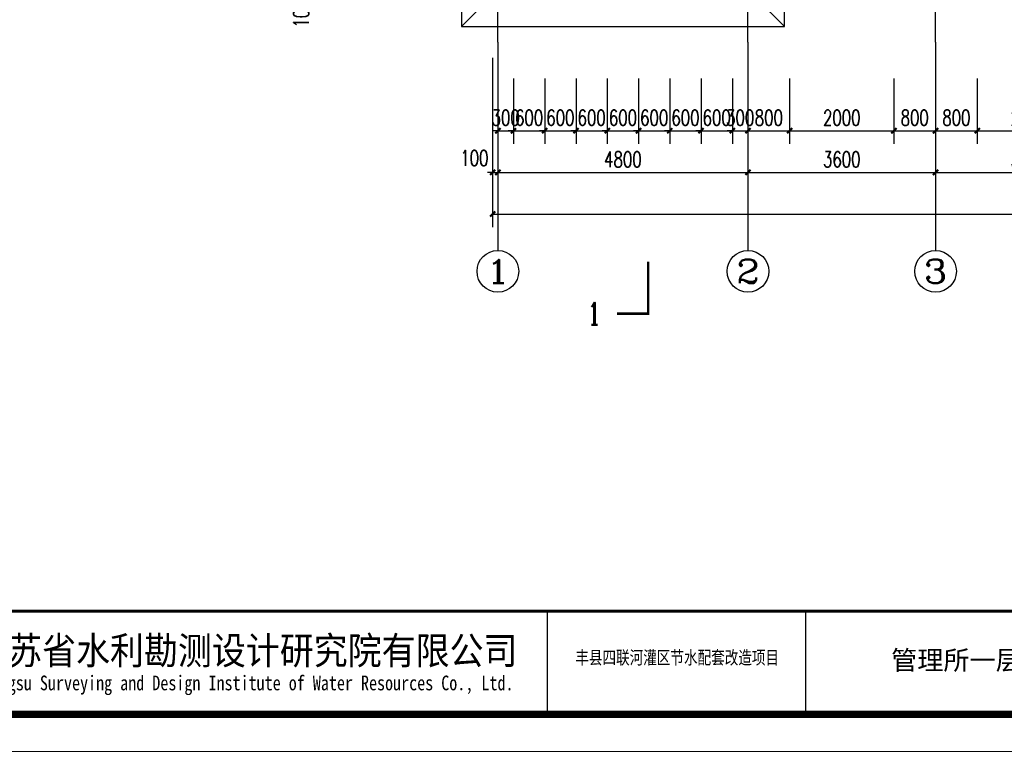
# Model space of a CAD drawing. Extents: x 88237 to 730297, y -11868 to 107702.
# Tile 4 of 49: x 254124 to 273019, y 42769 to 56819. Entities that reach past the tile are written whole.
import ezdxf
from ezdxf.enums import TextEntityAlignment as Align

# ---------------------------------------------------------------- set-up
doc = ezdxf.new("R2010")
doc.units = 0
doc.header["$LTSCALE"] = 1000
doc.header["$MEASUREMENT"] = 0
doc.linetypes.add('DOTE', pattern=[2.42, 2, -0.2, 0.02, -0.2])
doc.layers.add('0.13文字', color=3, linetype='Continuous', lineweight=13)
for name, color, linetype in [('AXIS', 3, 'Continuous'), ('AXIS_TEXT', 7, 'Continuous'), ('DIM_SYMB', 3, 'Continuous'), ('DOTE', 1, 'DOTE'), ('GROUND', 2, 'Continuous'), ('PUB_DIM', 3, 'Continuous'), ('PUB_TEXT', 7, 'Continuous'), ('图框', 7, 'Continuous')]:
    doc.layers.add(name, color=color, linetype=linetype)
doc.styles.add('_TCH_AXIS', font='COMPLEX', dxfattribs={"bigfont": 'GBCBIG'})
doc.styles.add('_TCH_DIM_T3', font='SIMPLEX', dxfattribs={"width": 0.705882, "bigfont": 'GBCBIG'})
doc.styles.add('_TCH_LABEL', font='COMPLEX', dxfattribs={"bigfont": 'GBCBIG'})
doc.styles.add('COMPLEX', font='COMPLEX')
doc.styles.add('LYJFS', font='times.ttf', dxfattribs={"width": 0.7})
doc.styles.add('宋体', font='txt')
doc.dimstyles.new('_TCH_ARCH&&100', dxfattribs={"dimtxt": 297.5, "dimasz": 100, "dimexe": 250, "dimexo": 300, "dimgap": 100, "dimtad": 1, "dimdec": 0, "dimzin": 0, "dimdsep": 46, "dimtxsty": '_TCH_DIM_T3', "dimblk": 'ARCHTICK', "dimcen": 0.09, "dimclrt": 7, "dimazin": 2, "dimtfac": 1, "dimtdec": 0, "dimtix": 1, "dimtmove": 2, "dimatfit": 3, "dimfxl": 1, "dimtolj": 1, "dimtzin": 0, "dimarcsym": 0})

# ---------------------------------------------------------------- blocks, each defined once
blk = doc.blocks.new('_ArchTick')
at = {"color": 0, "linetype": 'ByBlock', "const_width": 0.4}
blk.add_lwpolyline([(-0.5, -0.5), (0.5, 0.5)], dxfattribs=at)
blk = doc.blocks.new('*D229')
at = {"layer": 'Defpoints', "color": 0}
for p in [(272500, 55987), (274500, 55987), (274500, 54687)]:
    blk.add_point(p, dxfattribs=at)
at = {"layer": 'PUB_DIM', "color": 0, "lineweight": -2}
for p, q in [((272500, 55687), (272500, 54437)), ((274500, 55687), (274500, 54437)), ((272500, 54687), (274500, 54687))]:
    blk.add_line(p, q, dxfattribs=at)
at = {"layer": 'PUB_DIM', "color": 0, "lineweight": -2, "xscale": 100, "yscale": 100, "zscale": 100, "rotation": 180}
blk.add_blockref('_ArchTick', (272500, 54687), dxfattribs=at)
at = {"layer": 'PUB_DIM', "color": 0, "lineweight": -2, "xscale": 100, "yscale": 100, "zscale": 100}
blk.add_blockref('_ArchTick', (274500, 54687), dxfattribs=at)
at = {"layer": 'PUB_DIM', "color": 7, "insert": (273500, 54936), "char_height": 297.5, "attachment_point": 5, "style": '_TCH_DIM_T3'}
blk.add_mtext('\\A1;2000', dxfattribs=at)
blk = doc.blocks.new('*D230')
at = {"layer": 'Defpoints', "color": 0}
for p in [(271700, 55987), (272500, 55987), (272500, 54687)]:
    blk.add_point(p, dxfattribs=at)
at = {"layer": 'PUB_DIM', "color": 0, "lineweight": -2}
for p, q in [((271700, 55687), (271700, 54437)), ((272500, 55687), (272500, 54437)), ((271700, 54687), (272500, 54687))]:
    blk.add_line(p, q, dxfattribs=at)
at = {"layer": 'PUB_DIM', "color": 0, "lineweight": -2, "xscale": 100, "yscale": 100, "zscale": 100, "rotation": 180}
blk.add_blockref('_ArchTick', (271700, 54687), dxfattribs=at)
at = {"layer": 'PUB_DIM', "color": 0, "lineweight": -2, "xscale": 100, "yscale": 100, "zscale": 100}
blk.add_blockref('_ArchTick', (272500, 54687), dxfattribs=at)
at = {"layer": 'PUB_DIM', "color": 7, "insert": (272100, 54936), "char_height": 297.5, "attachment_point": 5, "style": '_TCH_DIM_T3'}
blk.add_mtext('\\A1;800', dxfattribs=at)
blk = doc.blocks.new('*D231')
at = {"layer": 'Defpoints', "color": 0}
for p in [(270900, 55987), (271700, 55987), (271700, 54687)]:
    blk.add_point(p, dxfattribs=at)
at = {"layer": 'PUB_DIM', "color": 0, "lineweight": -2}
for p, q in [((270900, 55687), (270900, 54437)), ((271700, 55687), (271700, 54437)), ((270900, 54687), (271700, 54687))]:
    blk.add_line(p, q, dxfattribs=at)
at = {"layer": 'PUB_DIM', "color": 0, "lineweight": -2, "xscale": 100, "yscale": 100, "zscale": 100, "rotation": 180}
blk.add_blockref('_ArchTick', (270900, 54687), dxfattribs=at)
at = {"layer": 'PUB_DIM', "color": 0, "lineweight": -2, "xscale": 100, "yscale": 100, "zscale": 100}
blk.add_blockref('_ArchTick', (271700, 54687), dxfattribs=at)
at = {"layer": 'PUB_DIM', "color": 7, "insert": (271300, 54936), "char_height": 297.5, "attachment_point": 5, "style": '_TCH_DIM_T3'}
blk.add_mtext('\\A1;800', dxfattribs=at)
blk = doc.blocks.new('*D232')
at = {"layer": 'Defpoints', "color": 0}
for p in [(268900, 55987), (270900, 55987), (270900, 54687)]:
    blk.add_point(p, dxfattribs=at)
at = {"layer": 'PUB_DIM', "color": 0, "lineweight": -2}
for p, q in [((268900, 55687), (268900, 54437)), ((270900, 55687), (270900, 54437)), ((268900, 54687), (270900, 54687))]:
    blk.add_line(p, q, dxfattribs=at)
at = {"layer": 'PUB_DIM', "color": 0, "lineweight": -2, "xscale": 100, "yscale": 100, "zscale": 100, "rotation": 180}
blk.add_blockref('_ArchTick', (268900, 54687), dxfattribs=at)
at = {"layer": 'PUB_DIM', "color": 0, "lineweight": -2, "xscale": 100, "yscale": 100, "zscale": 100}
blk.add_blockref('_ArchTick', (270900, 54687), dxfattribs=at)
at = {"layer": 'PUB_DIM', "color": 7, "insert": (269900, 54936), "char_height": 297.5, "attachment_point": 5, "style": '_TCH_DIM_T3'}
blk.add_mtext('\\A1;2000', dxfattribs=at)
blk = doc.blocks.new('*D233')
at = {"layer": 'Defpoints', "color": 0}
for p in [(268100, 55987), (268900, 55987), (268900, 54687)]:
    blk.add_point(p, dxfattribs=at)
at = {"layer": 'PUB_DIM', "color": 0, "lineweight": -2}
for p, q in [((268100, 55687), (268100, 54437)), ((268900, 55687), (268900, 54437)), ((268100, 54687), (268900, 54687))]:
    blk.add_line(p, q, dxfattribs=at)
at = {"layer": 'PUB_DIM', "color": 0, "lineweight": -2, "xscale": 100, "yscale": 100, "zscale": 100, "rotation": 180}
blk.add_blockref('_ArchTick', (268100, 54687), dxfattribs=at)
at = {"layer": 'PUB_DIM', "color": 0, "lineweight": -2, "xscale": 100, "yscale": 100, "zscale": 100}
blk.add_blockref('_ArchTick', (268900, 54687), dxfattribs=at)
at = {"layer": 'PUB_DIM', "color": 7, "insert": (268500, 54936), "char_height": 297.5, "attachment_point": 5, "style": '_TCH_DIM_T3'}
blk.add_mtext('\\A1;800', dxfattribs=at)
blk = doc.blocks.new('*D234')
at = {"layer": 'Defpoints', "color": 0}
for p in [(267800, 55987), (268100, 55987), (268100, 54687)]:
    blk.add_point(p, dxfattribs=at)
at = {"layer": 'PUB_DIM', "color": 0, "lineweight": -2}
for p, q in [((267800, 55687), (267800, 54437)), ((268100, 55687), (268100, 54437)), ((267800, 54687), (267700, 54687)), ((267800, 54687), (268100, 54687)), ((268100, 54687), (268200, 54687))]:
    blk.add_line(p, q, dxfattribs=at)
at = {"layer": 'PUB_DIM', "color": 0, "lineweight": -2, "xscale": 100, "yscale": 100, "zscale": 100}
blk.add_blockref('_ArchTick', (267800, 54687), dxfattribs=at)
at = {"layer": 'PUB_DIM', "color": 0, "lineweight": -2, "xscale": 100, "yscale": 100, "zscale": 100, "rotation": 180}
blk.add_blockref('_ArchTick', (268100, 54687), dxfattribs=at)
at = {"layer": 'PUB_DIM', "color": 7, "insert": (267950, 54936), "char_height": 297.5, "attachment_point": 5, "style": '_TCH_DIM_T3'}
blk.add_mtext('\\A1;300', dxfattribs=at)
blk = doc.blocks.new('*D235')
at = {"layer": 'Defpoints', "color": 0}
for p in [(267200, 55987), (267800, 55987), (267800, 54687)]:
    blk.add_point(p, dxfattribs=at)
at = {"layer": 'PUB_DIM', "color": 0, "lineweight": -2}
for p, q in [((267200, 55687), (267200, 54437)), ((267800, 55687), (267800, 54437)), ((267200, 54687), (267100, 54687)), ((267200, 54687), (267800, 54687)), ((267800, 54687), (267900, 54687))]:
    blk.add_line(p, q, dxfattribs=at)
at = {"layer": 'PUB_DIM', "color": 0, "lineweight": -2, "xscale": 100, "yscale": 100, "zscale": 100}
blk.add_blockref('_ArchTick', (267200, 54687), dxfattribs=at)
at = {"layer": 'PUB_DIM', "color": 0, "lineweight": -2, "xscale": 100, "yscale": 100, "zscale": 100, "rotation": 180}
blk.add_blockref('_ArchTick', (267800, 54687), dxfattribs=at)
at = {"layer": 'PUB_DIM', "color": 7, "insert": (267500, 54936), "char_height": 297.5, "attachment_point": 5, "style": '_TCH_DIM_T3'}
blk.add_mtext('\\A1;600', dxfattribs=at)
blk = doc.blocks.new('*D236')
at = {"layer": 'Defpoints', "color": 0}
for p in [(266600, 55987), (267200, 55987), (267200, 54687)]:
    blk.add_point(p, dxfattribs=at)
at = {"layer": 'PUB_DIM', "color": 0, "lineweight": -2}
for p, q in [((266600, 55687), (266600, 54437)), ((267200, 55687), (267200, 54437)), ((266600, 54687), (266500, 54687)), ((266600, 54687), (267200, 54687)), ((267200, 54687), (267300, 54687))]:
    blk.add_line(p, q, dxfattribs=at)
at = {"layer": 'PUB_DIM', "color": 0, "lineweight": -2, "xscale": 100, "yscale": 100, "zscale": 100}
blk.add_blockref('_ArchTick', (266600, 54687), dxfattribs=at)
at = {"layer": 'PUB_DIM', "color": 0, "lineweight": -2, "xscale": 100, "yscale": 100, "zscale": 100, "rotation": 180}
blk.add_blockref('_ArchTick', (267200, 54687), dxfattribs=at)
at = {"layer": 'PUB_DIM', "color": 7, "insert": (266900, 54936), "char_height": 297.5, "attachment_point": 5, "style": '_TCH_DIM_T3'}
blk.add_mtext('\\A1;600', dxfattribs=at)
blk = doc.blocks.new('*D237')
at = {"layer": 'Defpoints', "color": 0}
for p in [(266000, 55987), (266600, 55987), (266600, 54687)]:
    blk.add_point(p, dxfattribs=at)
at = {"layer": 'PUB_DIM', "color": 0, "lineweight": -2}
for p, q in [((266000, 55687), (266000, 54437)), ((266600, 55687), (266600, 54437)), ((266000, 54687), (265900, 54687)), ((266000, 54687), (266600, 54687)), ((266600, 54687), (266700, 54687))]:
    blk.add_line(p, q, dxfattribs=at)
at = {"layer": 'PUB_DIM', "color": 0, "lineweight": -2, "xscale": 100, "yscale": 100, "zscale": 100}
blk.add_blockref('_ArchTick', (266000, 54687), dxfattribs=at)
at = {"layer": 'PUB_DIM', "color": 0, "lineweight": -2, "xscale": 100, "yscale": 100, "zscale": 100, "rotation": 180}
blk.add_blockref('_ArchTick', (266600, 54687), dxfattribs=at)
at = {"layer": 'PUB_DIM', "color": 7, "insert": (266300, 54936), "char_height": 297.5, "attachment_point": 5, "style": '_TCH_DIM_T3'}
blk.add_mtext('\\A1;600', dxfattribs=at)
blk = doc.blocks.new('*D238')
at = {"layer": 'Defpoints', "color": 0}
for p in [(265400, 55987), (266000, 55987), (266000, 54687)]:
    blk.add_point(p, dxfattribs=at)
at = {"layer": 'PUB_DIM', "color": 0, "lineweight": -2}
for p, q in [((265400, 55687), (265400, 54437)), ((266000, 55687), (266000, 54437)), ((265400, 54687), (265300, 54687)), ((265400, 54687), (266000, 54687)), ((266000, 54687), (266100, 54687))]:
    blk.add_line(p, q, dxfattribs=at)
at = {"layer": 'PUB_DIM', "color": 0, "lineweight": -2, "xscale": 100, "yscale": 100, "zscale": 100}
blk.add_blockref('_ArchTick', (265400, 54687), dxfattribs=at)
at = {"layer": 'PUB_DIM', "color": 0, "lineweight": -2, "xscale": 100, "yscale": 100, "zscale": 100, "rotation": 180}
blk.add_blockref('_ArchTick', (266000, 54687), dxfattribs=at)
at = {"layer": 'PUB_DIM', "color": 7, "insert": (265700, 54936), "char_height": 297.5, "attachment_point": 5, "style": '_TCH_DIM_T3'}
blk.add_mtext('\\A1;600', dxfattribs=at)
blk = doc.blocks.new('*D239')
at = {"layer": 'Defpoints', "color": 0}
for p in [(264800, 55987), (265400, 55987), (265400, 54687)]:
    blk.add_point(p, dxfattribs=at)
at = {"layer": 'PUB_DIM', "color": 0, "lineweight": -2}
for p, q in [((264800, 55687), (264800, 54437)), ((265400, 55687), (265400, 54437)), ((264800, 54687), (264700, 54687)), ((264800, 54687), (265400, 54687)), ((265400, 54687), (265500, 54687))]:
    blk.add_line(p, q, dxfattribs=at)
at = {"layer": 'PUB_DIM', "color": 0, "lineweight": -2, "xscale": 100, "yscale": 100, "zscale": 100}
blk.add_blockref('_ArchTick', (264800, 54687), dxfattribs=at)
at = {"layer": 'PUB_DIM', "color": 0, "lineweight": -2, "xscale": 100, "yscale": 100, "zscale": 100, "rotation": 180}
blk.add_blockref('_ArchTick', (265400, 54687), dxfattribs=at)
at = {"layer": 'PUB_DIM', "color": 7, "insert": (265100, 54936), "char_height": 297.5, "attachment_point": 5, "style": '_TCH_DIM_T3'}
blk.add_mtext('\\A1;600', dxfattribs=at)
blk = doc.blocks.new('*D240')
at = {"layer": 'Defpoints', "color": 0}
for p in [(264200, 55987), (264800, 55987), (264800, 54687)]:
    blk.add_point(p, dxfattribs=at)
at = {"layer": 'PUB_DIM', "color": 0, "lineweight": -2}
for p, q in [((264200, 55687), (264200, 54437)), ((264800, 55687), (264800, 54437)), ((264200, 54687), (264100, 54687)), ((264200, 54687), (264800, 54687)), ((264800, 54687), (264900, 54687))]:
    blk.add_line(p, q, dxfattribs=at)
at = {"layer": 'PUB_DIM', "color": 0, "lineweight": -2, "xscale": 100, "yscale": 100, "zscale": 100}
blk.add_blockref('_ArchTick', (264200, 54687), dxfattribs=at)
at = {"layer": 'PUB_DIM', "color": 0, "lineweight": -2, "xscale": 100, "yscale": 100, "zscale": 100, "rotation": 180}
blk.add_blockref('_ArchTick', (264800, 54687), dxfattribs=at)
at = {"layer": 'PUB_DIM', "color": 7, "insert": (264500, 54936), "char_height": 297.5, "attachment_point": 5, "style": '_TCH_DIM_T3'}
blk.add_mtext('\\A1;600', dxfattribs=at)
blk = doc.blocks.new('*D241')
at = {"layer": 'Defpoints', "color": 0}
for p in [(263600, 55987), (264200, 55987), (264200, 54687)]:
    blk.add_point(p, dxfattribs=at)
at = {"layer": 'PUB_DIM', "color": 0, "lineweight": -2}
for p, q in [((263600, 55687), (263600, 54437)), ((264200, 55687), (264200, 54437)), ((263600, 54687), (263500, 54687)), ((263600, 54687), (264200, 54687)), ((264200, 54687), (264300, 54687))]:
    blk.add_line(p, q, dxfattribs=at)
at = {"layer": 'PUB_DIM', "color": 0, "lineweight": -2, "xscale": 100, "yscale": 100, "zscale": 100}
blk.add_blockref('_ArchTick', (263600, 54687), dxfattribs=at)
at = {"layer": 'PUB_DIM', "color": 0, "lineweight": -2, "xscale": 100, "yscale": 100, "zscale": 100, "rotation": 180}
blk.add_blockref('_ArchTick', (264200, 54687), dxfattribs=at)
at = {"layer": 'PUB_DIM', "color": 7, "insert": (263900, 54936), "char_height": 297.5, "attachment_point": 5, "style": '_TCH_DIM_T3'}
blk.add_mtext('\\A1;600', dxfattribs=at)
blk = doc.blocks.new('*D242')
at = {"layer": 'Defpoints', "color": 0}
for p in [(263300, 55987), (263600, 55987), (263600, 54687)]:
    blk.add_point(p, dxfattribs=at)
at = {"layer": 'PUB_DIM', "color": 0, "lineweight": -2}
for p, q in [((263300, 55687), (263300, 54437)), ((263600, 55687), (263600, 54437)), ((263300, 54687), (263200, 54687)), ((263300, 54687), (263600, 54687)), ((263600, 54687), (263700, 54687))]:
    blk.add_line(p, q, dxfattribs=at)
at = {"layer": 'PUB_DIM', "color": 0, "lineweight": -2, "xscale": 100, "yscale": 100, "zscale": 100}
blk.add_blockref('_ArchTick', (263300, 54687), dxfattribs=at)
at = {"layer": 'PUB_DIM', "color": 0, "lineweight": -2, "xscale": 100, "yscale": 100, "zscale": 100, "rotation": 180}
blk.add_blockref('_ArchTick', (263600, 54687), dxfattribs=at)
at = {"layer": 'PUB_DIM', "color": 7, "insert": (263450, 54936), "char_height": 297.5, "attachment_point": 5, "style": '_TCH_DIM_T3'}
blk.add_mtext('\\A1;300', dxfattribs=at)
blk = doc.blocks.new('*D355')
at = {"layer": 'AXIS', "color": 0, "lineweight": -2}
for p, q in [((259800, 57387), (259800, 57487)), ((262000, 57387), (259550, 57387)), ((262000, 57287), (259550, 57287)), ((259800, 57287), (259800, 57387)), ((259800, 57287), (259800, 57187))]:
    blk.add_line(p, q, dxfattribs=at)
at = {"layer": 'Defpoints', "color": 0}
for p in [(259800, 57387), (262300, 57387), (262300, 57287)]:
    blk.add_point(p, dxfattribs=at)
at = {"layer": 'AXIS', "color": 0, "lineweight": -2, "xscale": 100, "yscale": 100, "zscale": 100}
for p, rotation in [((259800, 57387), 270), ((259800, 57287), 90)]:
    blk.add_blockref('_ArchTick', p, dxfattribs=dict(at, rotation=rotation))
at = {"layer": 'AXIS', "color": 7, "insert": (259525, 56937), "char_height": 297.5, "attachment_point": 5, "rotation": 90, "style": '_TCH_DIM_T3'}
blk.add_mtext('\\A1;100', dxfattribs=at)
blk = doc.blocks.new('*D373')
at = {"layer": 'AXIS', "color": 0, "lineweight": -2}
for p, q in [((263200, 56087), (263200, 53637)), ((263300, 56087), (263300, 53637)), ((263200, 53887), (263100, 53887)), ((263200, 53887), (263300, 53887)), ((263300, 53887), (263400, 53887))]:
    blk.add_line(p, q, dxfattribs=at)
at = {"layer": 'Defpoints', "color": 0}
for p in [(263200, 56387), (263300, 56387), (263300, 53887)]:
    blk.add_point(p, dxfattribs=at)
at = {"layer": 'AXIS', "color": 0, "lineweight": -2, "xscale": 100, "yscale": 100, "zscale": 100}
blk.add_blockref('_ArchTick', (263200, 53887), dxfattribs=at)
at = {"layer": 'AXIS', "color": 0, "lineweight": -2, "xscale": 100, "yscale": 100, "zscale": 100, "rotation": 180}
blk.add_blockref('_ArchTick', (263300, 53887), dxfattribs=at)
at = {"layer": 'AXIS', "color": 7, "insert": (262850, 54162), "char_height": 297.5, "attachment_point": 5, "style": '_TCH_DIM_T3'}
blk.add_mtext('\\A1;100', dxfattribs=at)
blk = doc.blocks.new('*D374')
at = {"layer": 'AXIS', "color": 0, "lineweight": -2}
for p, q in [((263300, 56087), (263300, 53637)), ((268100, 56087), (268100, 53637)), ((263300, 53887), (268100, 53887))]:
    blk.add_line(p, q, dxfattribs=at)
at = {"layer": 'Defpoints', "color": 0}
for p in [(263300, 56387), (268100, 56387), (268100, 53887)]:
    blk.add_point(p, dxfattribs=at)
at = {"layer": 'AXIS', "color": 0, "lineweight": -2, "xscale": 100, "yscale": 100, "zscale": 100, "rotation": 180}
blk.add_blockref('_ArchTick', (263300, 53887), dxfattribs=at)
at = {"layer": 'AXIS', "color": 0, "lineweight": -2, "xscale": 100, "yscale": 100, "zscale": 100}
blk.add_blockref('_ArchTick', (268100, 53887), dxfattribs=at)
at = {"layer": 'AXIS', "color": 7, "insert": (265700, 54136), "char_height": 297.5, "attachment_point": 5, "style": '_TCH_DIM_T3'}
blk.add_mtext('\\A1;4800', dxfattribs=at)
blk = doc.blocks.new('*D375')
at = {"layer": 'AXIS', "color": 0, "lineweight": -2}
for p, q in [((268100, 56087), (268100, 53637)), ((271700, 56087), (271700, 53637)), ((268100, 53887), (271700, 53887))]:
    blk.add_line(p, q, dxfattribs=at)
at = {"layer": 'Defpoints', "color": 0}
for p in [(268100, 56387), (271700, 56387), (271700, 53887)]:
    blk.add_point(p, dxfattribs=at)
at = {"layer": 'AXIS', "color": 0, "lineweight": -2, "xscale": 100, "yscale": 100, "zscale": 100, "rotation": 180}
blk.add_blockref('_ArchTick', (268100, 53887), dxfattribs=at)
at = {"layer": 'AXIS', "color": 0, "lineweight": -2, "xscale": 100, "yscale": 100, "zscale": 100}
blk.add_blockref('_ArchTick', (271700, 53887), dxfattribs=at)
at = {"layer": 'AXIS', "color": 7, "insert": (269900, 54136), "char_height": 297.5, "attachment_point": 5, "style": '_TCH_DIM_T3'}
blk.add_mtext('\\A1;3600', dxfattribs=at)
blk = doc.blocks.new('*D376')
at = {"layer": 'AXIS', "color": 0, "lineweight": -2}
for p, q in [((271700, 56087), (271700, 53637)), ((275300, 56087), (275300, 53637)), ((271700, 53887), (275300, 53887))]:
    blk.add_line(p, q, dxfattribs=at)
at = {"layer": 'Defpoints', "color": 0}
for p in [(271700, 56387), (275300, 56387), (275300, 53887)]:
    blk.add_point(p, dxfattribs=at)
at = {"layer": 'AXIS', "color": 0, "lineweight": -2, "xscale": 100, "yscale": 100, "zscale": 100, "rotation": 180}
blk.add_blockref('_ArchTick', (271700, 53887), dxfattribs=at)
at = {"layer": 'AXIS', "color": 0, "lineweight": -2, "xscale": 100, "yscale": 100, "zscale": 100}
blk.add_blockref('_ArchTick', (275300, 53887), dxfattribs=at)
at = {"layer": 'AXIS', "color": 7, "insert": (273500, 54136), "char_height": 297.5, "attachment_point": 5, "style": '_TCH_DIM_T3'}
blk.add_mtext('\\A1;3600', dxfattribs=at)
blk = doc.blocks.new('*D383')
at = {"layer": 'AXIS', "color": 0, "lineweight": -2}
for p, q in [((263200, 56087), (263200, 52837)), ((294600, 56087), (294600, 52837)), ((263200, 53087), (294600, 53087))]:
    blk.add_line(p, q, dxfattribs=at)
at = {"layer": 'Defpoints', "color": 0}
for p in [(263200, 56387), (294600, 56387), (294600, 53087)]:
    blk.add_point(p, dxfattribs=at)
at = {"layer": 'AXIS', "color": 0, "lineweight": -2, "xscale": 100, "yscale": 100, "zscale": 100, "rotation": 180}
blk.add_blockref('_ArchTick', (263200, 53087), dxfattribs=at)
at = {"layer": 'AXIS', "color": 0, "lineweight": -2, "xscale": 100, "yscale": 100, "zscale": 100}
blk.add_blockref('_ArchTick', (294600, 53087), dxfattribs=at)
at = {"layer": 'AXIS', "color": 7, "insert": (278900, 53336), "char_height": 297.5, "attachment_point": 5, "style": '_TCH_DIM_T3'}
blk.add_mtext('\\A1;31400', dxfattribs=at)
blk = doc.blocks.new('_AXISO')
blk.add_circle((0, 0), 0.5)
at = {"layer": 'AXIS_TEXT', "style": 'COMPLEX', "width": 1.041667}
blk.add_attdef('A', text='', height=0.56, dxfattribs=at).set_placement((-0.25, -0.28), (0.25, -0.28), align=Align.FIT)
blk = doc.blocks.new('d4trtg')
for p, q in [((655049.2, 3899795.5), (655049.2, 3899655.4)), ((655399.4, 3899795.5), (655399.4, 3899655.4))]:
    blk.add_line(p, q)
at = {"lineweight": 0}
blk.add_line((658071.2, 3899605.3), (653868.4, 3899605.3), dxfattribs=at)
at = {"lineweight": 0, "const_width": 10}
blk.add_lwpolyline([(654118.6, 3902527.3), (658021.2, 3902527.3), (658021.2, 3899655.4), (654118.6, 3899655.4)], close=True, dxfattribs=at)
at = {"lineweight": 0, "const_width": 4}
blk.add_lwpolyline([(658021.2, 3899795.5), (654118.6, 3899795.5)], dxfattribs=at)
at = {"style": '宋体'}
for s, height, width, p in [('江苏省水利勘测设计研究院有限公司', 37.525, 0.9, (654640.2, 3899742.9)), ('丰县四联河灌区节水配套改造项目', 18.012, 0.75, (655225.5, 3899732.9)), ('Jiangsu Surveying and Design Institute of Water Resources Co., Ltd.', 20.014, 0.8, (654638.5, 3899695.5))]:
    blk.add_text(s, height=height, dxfattribs=dict(at, width=width)).set_placement(p, align=Align.MIDDLE)

msp = doc.modelspace()

# ---------------------------------------------------------------- linework, layer by layer
at = {"layer": 'AXIS'}
for p, q in [((263299.9, 56387.4), (263299.9, 52387.4)), ((268099.9, 56387.4), (268099.9, 52387.4)), ((271699.9, 56387.4), (271699.9, 52387.4))]:
    msp.add_line(p, q, dxfattribs=at)
at = {"layer": 'DIM_SYMB', "const_width": 50}
msp.add_lwpolyline([(266184.2, 52174.5), (266184.2, 51174.5), (265584.2, 51174.5)], dxfattribs=at)
at = {"layer": 'DOTE'}
for p, q in [((263299.9, 56387.4), (263299.9, 73187.4)), ((268099.9, 56387.4), (268099.9, 73187.4)), ((271699.9, 56387.4), (271699.9, 73187.4))]:
    msp.add_line(p, q, dxfattribs=at)
at = {"layer": 'GROUND'}
for p, q in [((262599.9, 72887.4), (262599.9, 56687.4)), ((263199.9, 57287.4), (262599.9, 56687.4)), ((268199.9, 57287.4), (268799.9, 56687.4)), ((268799.9, 56687.4), (268799.9, 57287.4)), ((262599.9, 56687.4), (268799.9, 56687.4))]:
    msp.add_line(p, q, dxfattribs=at)

# ---------------------------------------------------------------- block references
at = {"layer": 'AXIS'}
ref = msp.add_blockref('_AXISO', (263299.9, 51987.4), dxfattribs=dict(at, xscale=800, yscale=800, zscale=800))
ref.add_attrib('A', '1', dxfattribs={"layer": 'AXIS_TEXT', "height": 452.5, "style": '_TCH_AXIS', "width": 2.333333}).set_placement((263073.6, 51761.1), (263526.1, 51761.1), align=Align.FIT)
ref = msp.add_blockref('_AXISO', (268099.9, 51987.4), dxfattribs=dict(at, xscale=800, yscale=800, zscale=800))
ref.add_attrib('A', '2', dxfattribs={"layer": 'AXIS_TEXT', "height": 452.5, "style": '_TCH_AXIS', "width": 1.5}).set_placement((267873.6, 51761.1), (268326.1, 51761.1), align=Align.FIT)
ref = msp.add_blockref('_AXISO', (271699.9, 51987.4), dxfattribs=dict(at, xscale=800, yscale=800, zscale=800))
ref.add_attrib('A', '3', dxfattribs={"layer": 'AXIS_TEXT', "height": 452.5, "style": '_TCH_AXIS', "width": 1.5}).set_placement((271473.6, 51761.1), (271926.1, 51761.1), align=Align.FIT)
at = {"layer": '图框', "xscale": 14.14285799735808, "yscale": 14.14285801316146, "zscale": 14.142858}
msp.add_blockref('d4trtg', (-9000019.8, -55108795.5), dxfattribs=at)

# ---------------------------------------------------------------- texts
at = {"layer": '0.13文字', "linetype": 'Continuous', "lineweight": 13, "insert": (269847.6, 44702.9), "char_height": 367.714, "width": 9427.784, "attachment_point": 1, "style": 'LYJFS'}
msp.add_mtext('{\\fFangSong_GB2312|b0|i0|c134|p49;\\W1;    管理所一层平面图}', dxfattribs=at)
at = {"layer": 'PUB_TEXT', "style": '_TCH_LABEL', "width": 0.705882}
msp.add_text('1', height=425, dxfattribs=at).set_placement((265019.9, 50962))

# ---------------------------------------------------------------- dimensions: what is measured, and where the dimension line sits
at = {"layer": 'AXIS'}
for base, p1, p2, angle, picture, middle in [((259799.9, 57387.4), (262299.9, 57287.4), (262299.9, 57387.4), 90, '*D355', (259524.9, 56937.4)), ((263299.9, 53887.4), (263199.9, 56387.4), (263299.9, 56387.4), 0, '*D373', (262849.9, 54162.4))]:
    dim = msp.add_linear_dim(base=base, p1=p1, p2=p2, angle=angle, dimstyle='_TCH_ARCH&&100', dxfattribs=at)
    dim.commit()
    dim.dimension.update_dxf_attribs({"geometry": picture, "text_midpoint": middle, "dimtype": 161})
for p1, p2, distance, picture, middle in [((263199.9, 56387.4), (294599.9, 56387.4), -3300, '*D383', (278899.9, 53336.1)), ((263299.9, 56387.4), (268099.9, 56387.4), -2500, '*D374', (265699.9, 54136.1)), ((268099.9, 56387.4), (271699.9, 56387.4), -2500, '*D375', (269899.9, 54136.1)), ((271699.9, 56387.4), (275299.9, 56387.4), -2500, '*D376', (273499.9, 54136.1))]:
    dim = msp.add_aligned_dim(p1=p1, p2=p2, distance=distance, dimstyle='_TCH_ARCH&&100', dxfattribs=at)
    dim.commit()
    dim.dimension.update_dxf_attribs({"geometry": picture, "text_midpoint": middle})
at = {"layer": 'PUB_DIM'}
for p1, p2, picture, middle in [((263299.9, 55987.4), (263599.9, 55987.4), '*D242', (263449.9, 54936.1)), ((263599.9, 55987.4), (264199.9, 55987.4), '*D241', (263899.9, 54936.1)), ((264199.9, 55987.4), (264799.9, 55987.4), '*D240', (264499.9, 54936.1)), ((264799.9, 55987.4), (265399.9, 55987.4), '*D239', (265099.9, 54936.1)), ((265399.9, 55987.4), (265999.9, 55987.4), '*D238', (265699.9, 54936.1)), ((265999.9, 55987.4), (266599.9, 55987.4), '*D237', (266299.9, 54936.1)), ((266599.9, 55987.4), (267199.9, 55987.4), '*D236', (266899.9, 54936.1)), ((267199.9, 55987.4), (267799.9, 55987.4), '*D235', (267499.9, 54936.1)), ((267799.9, 55987.4), (268099.9, 55987.4), '*D234', (267949.9, 54936.1)), ((268099.9, 55987.4), (268899.9, 55987.4), '*D233', (268499.9, 54936.1)), ((268899.9, 55987.4), (270899.9, 55987.4), '*D232', (269899.9, 54936.1)), ((270899.9, 55987.4), (271699.9, 55987.4), '*D231', (271299.9, 54936.1)), ((271699.9, 55987.4), (272499.9, 55987.4), '*D230', (272099.9, 54936.1)), ((272499.9, 55987.4), (274499.9, 55987.4), '*D229', (273499.9, 54936.1))]:
    dim = msp.add_aligned_dim(p1=p1, p2=p2, distance=-1300, dimstyle='_TCH_ARCH&&100', dxfattribs=at)
    dim.commit()
    dim.dimension.update_dxf_attribs({"geometry": picture, "text_midpoint": middle})

doc.saveas('drawing.dxf')
